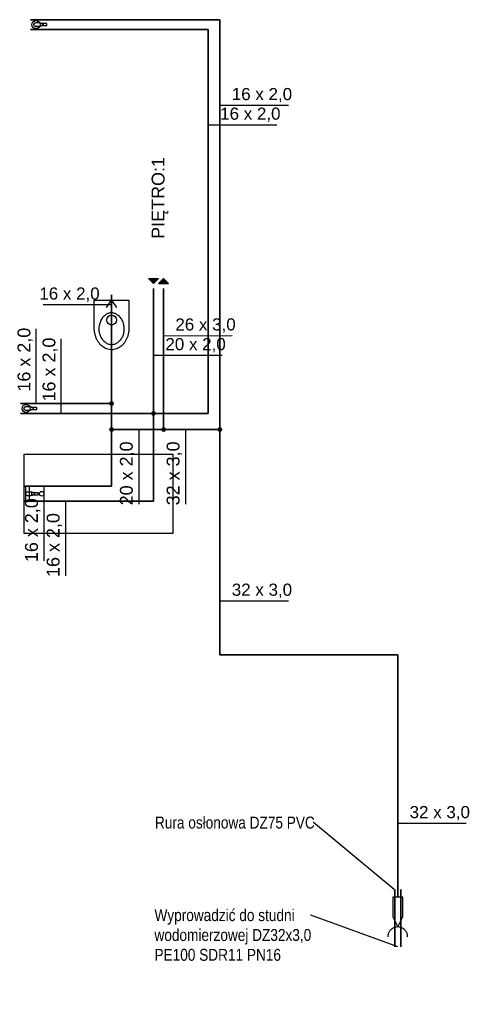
# Model space of a CAD drawing. Extents: x -69357 to 44456, y -75057 to 4617.
# Tile 7 of 23: x -63393 to -62942, y -72878 to -71886. Entities that reach past the tile are written whole.
import ezdxf
from ezdxf import colors
from ezdxf.entities.mleader import LeaderData, LeaderLine
from ezdxf.lldxf.tags import DXFTag
from ezdxf.math import Vec2, Vec3

# ---------------------------------------------------------------- set-up
doc = ezdxf.new("R2010")
doc.units = 0
for name, color, linetype, lineweight in [('IS_Ciepła_woda', 1, 'DASHDOT', 35), ('IS_dodatkowe', 1, 'Continuous', 35), ('IS_opisy', 7, 'Continuous', 15), ('IS_Zimna_woda', 5, 'SOLID', 35)]:
    doc.layers.add(name, color=color, linetype=linetype, lineweight=lineweight)
for name, color, linetype in [('IS_Grafika', 18, 'SOLID'), ('IS_Inne_Urzadzenia_Wodociag', 18, 'SOLID'), ('IS_Odbiorniki', 18, 'SOLID'), ('IS_Opisy_działek_Wodociag', 18, 'SOLID')]:
    doc.layers.add(name, color=color, linetype=linetype)
doc.styles.add('Opisowy', font='arial.ttf')
doc.styles.get("Standard").update_dxf_attribs({"font": 'arial.ttf'})
tags = doc.linetypes.add('DASHDOT', pattern=[20, 10, -5, 0, -5]).pattern_tags.tags
tags[10:11] = [DXFTag(74, 4), DXFTag(75, 0), DXFTag(340, '0'), DXFTag(46, 0.0), DXFTag(50, 0.0), DXFTag(44, 0.0), DXFTag(45, 0.0)]
tags[8:9] = [DXFTag(74, 4), DXFTag(75, 0), DXFTag(340, '0'), DXFTag(46, 0.0), DXFTag(50, 0.0), DXFTag(44, 0.0), DXFTag(45, 0.0)]
tags[6:7] = [DXFTag(74, 4), DXFTag(75, 0), DXFTag(340, '0'), DXFTag(46, 0.0), DXFTag(50, 0.0), DXFTag(44, 0.0), DXFTag(45, 0.0)]
tags[4:5] = [DXFTag(74, 4), DXFTag(75, 0), DXFTag(340, '0'), DXFTag(46, 0.0), DXFTag(50, 0.0), DXFTag(44, 0.0), DXFTag(45, 0.0)]
tags = doc.linetypes.add('SOLID', pattern=[10, 10, 0]).pattern_tags.tags
tags[6:7] = [DXFTag(74, 4), DXFTag(75, 0), DXFTag(340, '0'), DXFTag(46, 0.0), DXFTag(50, 0.0), DXFTag(44, 0.0), DXFTag(45, 0.0)]
tags[4:5] = [DXFTag(74, 4), DXFTag(75, 0), DXFTag(340, '0'), DXFTag(46, 0.0), DXFTag(50, 0.0), DXFTag(44, 0.0), DXFTag(45, 0.0)]

# ---------------------------------------------------------------- blocks, each defined once
blk = doc.blocks.new('_None')

msp = doc.modelspace()

# ---------------------------------------------------------------- hatches: boundary and pattern name
at = {"layer": 'IS_Grafika'}
for points in [[(-63252.58, -72146.7), (-63257.58, -72151.7), (-63262.58, -72146.7)], [(-63242.58, -72151.7), (-63247.58, -72146.7), (-63252.58, -72151.7)]]:
    msp.add_hatch(color=256, dxfattribs=at).paths.add_polyline_path(points)
h = msp.add_hatch(color=1, dxfattribs=at)
edge = h.paths.add_edge_path()
edge.add_arc((-63257.58, -72282.67), 2.4, 90, 450)
at = {"layer": 'IS_Odbiorniki'}
h = msp.add_hatch(color=5, dxfattribs=at)
edge = h.paths.add_edge_path()
edge.add_arc((-63190.66, -72298.94), 2.4, 90, 450)
at = {"layer": 'IS_Opisy_działek_Wodociag'}
h = msp.add_hatch(color=5, dxfattribs=at)
edge = h.paths.add_edge_path()
edge.add_arc((-63299.87, -72272.73), 2.4, 90, 450)
h = msp.add_hatch(color=5, dxfattribs=at)
edge = h.paths.add_edge_path()
edge.add_arc((-63299.87, -72298.94), 2.4, 90, 450)
h = msp.add_hatch(color=5, dxfattribs=at)
edge = h.paths.add_edge_path()
edge.add_arc((-63247.38, -72298.94), 2.4, 90, 450)

# ---------------------------------------------------------------- linework, layer by layer
at = {"layer": 'IS_Ciepła_woda'}
for p, q in [((-63202.36, -71895.67), (-63381.77, -71895.67)), ((-63202.36, -72282.67), (-63202.36, -71895.67)), ((-63257.58, -72156.7), (-63257.58, -72282.67)), ((-63391.77, -72282.67), (-63257.58, -72282.67)), ((-63257.58, -72282.67), (-63257.58, -72371.19)), ((-63257.58, -72282.67), (-63202.36, -72282.67)), ((-63257.58, -72371.19), (-63387.97, -72371.19))]:
    msp.add_line(p, q, dxfattribs=at)
at = {"layer": 'IS_dodatkowe'}
for p, q in [((-63014.3, -72762.6), (-63014.3, -72820.55)), ((-63008.3, -72762.6), (-63008.3, -72820.55))]:
    msp.add_line(p, q, dxfattribs=at)
at = {"layer": 'IS_Grafika'}
for p, q in [((-63257.58, -72151.7), (-63262.58, -72146.7)), ((-63262.58, -72146.7), (-63252.58, -72146.7)), ((-63252.58, -72146.7), (-63257.58, -72151.7)), ((-63247.58, -72146.7), (-63252.58, -72151.7)), ((-63252.58, -72146.7), (-63252.58, -72146.7)), ((-63242.58, -72151.7), (-63247.58, -72146.7)), ((-63252.58, -72151.7), (-63242.58, -72151.7)), ((-63242.58, -72151.7), (-63242.58, -72151.7))]:
    msp.add_line(p, q, dxfattribs=at)
at = {"layer": 'IS_Inne_Urzadzenia_Wodociag', "color": 5}
for p, q in [((-63006.3, -72770.41), (-63016.3, -72770.41)), ((-63016.3, -72770.41), (-63016.3, -72790.41)), ((-63006.3, -72790.41), (-63006.3, -72770.41)), ((-63006.3, -72770.41), (-63006.3, -72770.41)), ((-63016.3, -72790.41), (-63011.3, -72800.41)), ((-63011.3, -72800.41), (-63006.3, -72790.41))]:
    msp.add_line(p, q, dxfattribs=at)
for points in [[(-63011.3, -72800.41), (-63011.79, -72800.41), (-63012.77, -72800.48), (-63014.19, -72800.8), (-63015.52, -72801.31), (-63016.76, -72801.99), (-63017.88, -72802.84), (-63018.87, -72803.83), (-63019.71, -72804.95), (-63020.4, -72806.19), (-63020.91, -72807.52), (-63021.22, -72808.94), (-63021.3, -72809.92), (-63021.3, -72810.41)], [(-63001.3, -72810.41), (-63001.3, -72809.92), (-63001.37, -72808.94), (-63001.68, -72807.52), (-63002.19, -72806.19), (-63002.88, -72804.95), (-63003.72, -72803.83), (-63004.71, -72802.84), (-63005.83, -72801.99), (-63007.07, -72801.31), (-63008.41, -72800.8), (-63009.82, -72800.48), (-63010.8, -72800.41), (-63011.3, -72800.41)]]:
    msp.add_open_spline(points, degree=3, knots=[0, 0, 0, 0, 1.481711, 2.926863, 4.347651, 5.753333, 7.150901, 8.545924, 9.943491, 11.349173, 12.769962, 14.215114, 15.696825, 15.696825, 15.696825, 15.696825], dxfattribs=at)
at = {"layer": 'IS_Odbiorniki'}
for p, q in [((-63365.24, -71889.68), (-63371.96, -71889.68)), ((-63371.96, -71889.68), (-63371.96, -71891.67)), ((-63371.96, -71891.67), (-63365.24, -71891.67)), ((-63365.24, -71891.67), (-63365.24, -71889.68)), ((-63365.24, -71891.67), (-63365.24, -71891.67)), ((-63304.87, -72176.06), (-63299.87, -72168.56)), ((-63299.87, -72163.56), (-63299.87, -72168.56)), ((-63299.87, -72168.56), (-63294.87, -72176.06)), ((-63299.87, -72178.56), (-63299.87, -72176.06)), ((-63375.24, -72276.68), (-63381.96, -72276.68)), ((-63381.96, -72276.68), (-63381.96, -72278.67)), ((-63381.96, -72278.67), (-63375.24, -72278.67)), ((-63375.24, -72278.67), (-63375.24, -72276.68)), ((-63375.24, -72278.67), (-63375.24, -72278.67)), ((-63387.97, -72323.69), (-63237.97, -72323.69)), ((-63387.97, -72403.69), (-63387.97, -72323.69)), ((-63387.97, -72323.69), (-63387.97, -72323.69)), ((-63237.97, -72323.69), (-63237.97, -72403.69)), ((-63387.97, -72356.69), (-63387.97, -72355.69)), ((-63387.97, -72355.69), (-63386.47, -72355.69)), ((-63386.47, -72356.69), (-63387.97, -72356.69)), ((-63386.47, -72355.69), (-63386.47, -72356.69)), ((-63386.47, -72356.69), (-63386.47, -72356.69)), ((-63373.97, -72362.69), (-63380.47, -72362.69)), ((-63380.47, -72362.69), (-63380.47, -72364.69)), ((-63380.47, -72364.69), (-63373.97, -72364.69)), ((-63373.97, -72364.69), (-63373.97, -72362.69)), ((-63373.97, -72364.69), (-63373.97, -72364.69)), ((-63387.97, -72371.69), (-63387.97, -72370.69)), ((-63387.97, -72370.69), (-63386.47, -72370.69)), ((-63386.47, -72371.69), (-63387.97, -72371.69)), ((-63386.47, -72370.69), (-63386.47, -72371.69)), ((-63386.47, -72371.69), (-63386.47, -72371.69)), ((-63237.97, -72403.69), (-63387.97, -72403.69))]:
    msp.add_line(p, q, dxfattribs=at)
for centre, major_axis in [((-63376.09, -71890.7), (4.08, 0)), ((-63299.87, -72188.56), (5.01, 0)), ((-63386.09, -72277.7), (4.08, 0)), ((-63370.32, -72363.69), (0, 2.35))]:
    msp.add_ellipse(centre, major_axis=major_axis, ratio=1, dxfattribs=at)
for points, knots in [([(-63378.15, -71890.68), (-63378.15, -71890.59), (-63378.14, -71890.4), (-63378.06, -71890.14), (-63377.95, -71889.88), (-63377.8, -71889.64), (-63377.61, -71889.41), (-63377.4, -71889.21), (-63377.17, -71889.03), (-63376.92, -71888.89), (-63376.65, -71888.78), (-63376.37, -71888.71), (-63376.18, -71888.69), (-63376.09, -71888.69)], [0, 0, 0, 0, 0.271425, 0.546649, 0.827367, 1.113556, 1.404027, 1.696914, 1.990094, 2.281571, 2.569879, 2.854507, 3.136391, 3.136391, 3.136391, 3.136391]), ([(-63376.09, -71892.66), (-63376.18, -71892.66), (-63376.37, -71892.65), (-63376.65, -71892.58), (-63376.92, -71892.47), (-63377.17, -71892.32), (-63377.4, -71892.15), (-63377.61, -71891.94), (-63377.8, -71891.72), (-63377.95, -71891.47), (-63378.06, -71891.22), (-63378.14, -71890.95), (-63378.15, -71890.77), (-63378.15, -71890.68)], [0, 0, 0, 0, 0.281885, 0.566513, 0.85482, 1.146298, 1.439477, 1.732365, 2.022836, 2.309024, 2.589742, 2.864967, 3.136391, 3.136391, 3.136391, 3.136391]), ([(-63376.09, -71888.69), (-63376.04, -71888.69), (-63375.95, -71888.69), (-63375.8, -71888.69), (-63375.65, -71888.69), (-63375.5, -71888.69), (-63375.33, -71888.69), (-63375.15, -71888.69), (-63374.96, -71888.69), (-63374.76, -71888.69), (-63374.53, -71888.69), (-63374.28, -71888.69), (-63374.11, -71888.69), (-63374.02, -71888.69)], [0, 0, 0, 0, 0.141211, 0.28475, 0.432944, 0.58812, 0.752608, 0.928734, 1.118825, 1.325211, 1.550217, 1.796173, 2.065404, 2.065404, 2.065404, 2.065404]), ([(-63374.02, -71888.69), (-63373.79, -71888.69), (-63373.32, -71888.71), (-63372.63, -71888.77), (-63371.97, -71888.88), (-63371.34, -71889.03), (-63370.76, -71889.2), (-63370.23, -71889.4), (-63369.77, -71889.62), (-63369.39, -71889.86), (-63369.1, -71890.12), (-63368.91, -71890.38), (-63368.86, -71890.58), (-63368.86, -71890.68)], [0, 0, 0, 0, 0.702582, 1.396527, 2.072634, 2.721358, 3.333079, 3.898418, 4.408712, 4.856877, 5.2392, 5.559355, 5.836677, 5.836677, 5.836677, 5.836677]), ([(-63368.86, -71890.68), (-63368.86, -71890.77), (-63368.91, -71890.97), (-63369.1, -71891.24), (-63369.39, -71891.49), (-63369.77, -71891.73), (-63370.23, -71891.95), (-63370.76, -71892.15), (-63371.34, -71892.33), (-63371.97, -71892.47), (-63372.63, -71892.58), (-63373.32, -71892.65), (-63373.79, -71892.66), (-63374.02, -71892.66)], [0, 0, 0, 0, 0.277322, 0.597477, 0.9798, 1.427965, 1.938259, 2.503598, 3.115319, 3.764043, 4.44015, 5.134095, 5.836677, 5.836677, 5.836677, 5.836677]), ([(-63374.02, -71892.66), (-63374.07, -71892.66), (-63374.16, -71892.66), (-63374.31, -71892.66), (-63374.46, -71892.66), (-63374.61, -71892.66), (-63374.78, -71892.66), (-63374.96, -71892.66), (-63375.15, -71892.66), (-63375.35, -71892.66), (-63375.58, -71892.66), (-63375.83, -71892.66), (-63376, -71892.66), (-63376.09, -71892.66)], [0, 0, 0, 0, 0.141211, 0.28475, 0.432944, 0.58812, 0.752608, 0.928734, 1.118825, 1.325211, 1.550217, 1.796173, 2.065404, 2.065404, 2.065404, 2.065404]), ([(-63317.37, -72196.56), (-63317.37, -72196.55), (-63317.37, -72196.49), (-63317.37, -72196.31), (-63317.37, -72195.86), (-63317.37, -72195.04), (-63317.37, -72193.72), (-63317.37, -72191.76), (-63317.37, -72189.05), (-63317.37, -72185.45), (-63317.37, -72180.84), (-63317.37, -72175.1), (-63317.37, -72170.88), (-63317.37, -72168.56)], [0, 0, 0, 0, 0.021037, 0.168295, 0.567994, 1.346356, 2.629602, 4.543952, 7.215627, 10.770849, 15.335838, 21.036814, 28, 28, 28, 28]), ([(-63317.37, -72168.56), (-63315.95, -72168.56), (-63313.31, -72168.56), (-63309.62, -72168.56), (-63306.42, -72168.56), (-63303.58, -72168.56), (-63300.96, -72168.56), (-63298.42, -72168.56), (-63295.82, -72168.56), (-63293.03, -72168.56), (-63289.91, -72168.56), (-63286.32, -72168.56), (-63283.75, -72168.56), (-63282.37, -72168.56)], [0, 0, 0, 0, 4.274981, 7.918858, 11.069121, 13.863261, 16.438768, 18.933133, 21.483847, 24.2284, 27.304282, 30.848986, 35, 35, 35, 35]), ([(-63282.37, -72168.56), (-63282.37, -72170.8), (-63282.37, -72174.83), (-63282.37, -72180.23), (-63282.37, -72184.42), (-63282.37, -72187.58), (-63282.37, -72189.9), (-63282.37, -72191.58), (-63282.37, -72192.78), (-63282.37, -72193.71), (-63282.37, -72194.56), (-63282.37, -72195.49), (-63282.37, -72196.17), (-63282.37, -72196.56)], [0, 0, 0, 0, 6.737791, 12.075883, 16.201352, 19.301277, 21.562735, 23.172802, 24.318557, 25.187077, 25.96544, 26.840721, 28, 28, 28, 28]), ([(-63312.37, -72198.06), (-63312.37, -72197.17), (-63312.28, -72195.45), (-63311.86, -72192.96), (-63311.2, -72190.65), (-63310.31, -72188.54), (-63309.23, -72186.66), (-63307.96, -72185.01), (-63306.55, -72183.62), (-63305.01, -72182.51), (-63303.37, -72181.68), (-63301.64, -72181.17), (-63300.46, -72181.06), (-63299.87, -72181.06)], [0, 0, 0, 0, 2.653831, 5.171757, 7.564384, 9.840362, 12.007145, 14.072009, 16.043366, 17.932381, 19.754842, 21.533085, 23.297545, 23.297545, 23.297545, 23.297545]), ([(-63299.87, -72181.06), (-63299.28, -72181.06), (-63298.09, -72181.18), (-63296.37, -72181.72), (-63294.73, -72182.59), (-63293.19, -72183.75), (-63291.78, -72185.18), (-63290.52, -72186.86), (-63289.43, -72188.76), (-63288.55, -72190.86), (-63287.88, -72193.13), (-63287.46, -72195.55), (-63287.37, -72197.21), (-63287.37, -72198.06)], [0, 0, 0, 0, 1.765585, 3.552282, 5.393148, 7.308851, 9.310391, 11.402137, 13.584538, 15.856368, 18.216537, 20.665584, 23.206893, 23.206893, 23.206893, 23.206893]), ([(-63299.87, -72218.56), (-63300.69, -72218.56), (-63302.33, -72218.4), (-63304.72, -72217.71), (-63307.02, -72216.61), (-63309.17, -72215.13), (-63311.15, -72213.3), (-63312.92, -72211.14), (-63314.45, -72208.69), (-63315.71, -72205.97), (-63316.65, -72203.02), (-63317.24, -72199.85), (-63317.37, -72197.67), (-63317.37, -72196.56)], [0, 0, 0, 0, 2.447033, 4.91566, 7.439138, 10.03873, 12.726732, 15.509667, 18.391215, 21.374736, 24.4654, 27.671942, 31.008057, 31.008057, 31.008057, 31.008057]), ([(-63299.87, -72213.56), (-63300.46, -72213.56), (-63301.65, -72213.43), (-63303.37, -72212.9), (-63305.01, -72212.06), (-63306.54, -72210.94), (-63307.95, -72209.58), (-63309.21, -72208.01), (-63310.3, -72206.26), (-63311.19, -72204.36), (-63311.85, -72202.33), (-63312.27, -72200.22), (-63312.37, -72198.78), (-63312.37, -72198.06)], [0, 0, 0, 0, 1.765469, 3.549847, 5.38091, 7.271903, 9.22522, 11.236067, 13.295584, 15.393445, 17.520097, 19.668832, 21.837822, 21.837822, 21.837822, 21.837822]), ([(-63282.37, -72196.56), (-63282.37, -72197.71), (-63282.5, -72199.95), (-63283.09, -72203.19), (-63284.03, -72206.18), (-63285.28, -72208.91), (-63286.82, -72211.34), (-63288.59, -72213.47), (-63290.57, -72215.26), (-63292.73, -72216.7), (-63295.02, -72217.75), (-63297.42, -72218.41), (-63299.06, -72218.56), (-63299.87, -72218.56)], [0, 0, 0, 0, 3.448607, 6.723853, 9.846743, 12.834356, 15.70064, 18.457582, 21.116743, 23.691147, 26.19745, 28.658257, 31.104254, 31.104254, 31.104254, 31.104254]), ([(-63287.37, -72198.06), (-63287.37, -72198.78), (-63287.47, -72200.22), (-63287.89, -72202.33), (-63288.56, -72204.36), (-63289.44, -72206.26), (-63290.53, -72208.01), (-63291.79, -72209.58), (-63293.2, -72210.94), (-63294.73, -72212.06), (-63296.37, -72212.9), (-63298.1, -72213.43), (-63299.28, -72213.56), (-63299.87, -72213.56)], [0, 0, 0, 0, 2.16899, 4.317725, 6.444376, 8.542237, 10.601755, 12.612602, 14.565919, 16.456912, 18.287975, 20.072352, 21.837822, 21.837822, 21.837822, 21.837822]), ([(-63388.15, -72277.68), (-63388.15, -72277.59), (-63388.14, -72277.4), (-63388.06, -72277.14), (-63387.95, -72276.88), (-63387.8, -72276.64), (-63387.61, -72276.41), (-63387.4, -72276.21), (-63387.17, -72276.03), (-63386.92, -72275.89), (-63386.65, -72275.78), (-63386.37, -72275.71), (-63386.18, -72275.69), (-63386.09, -72275.69)], [0, 0, 0, 0, 0.271425, 0.546649, 0.827367, 1.113556, 1.404027, 1.696914, 1.990094, 2.281571, 2.569879, 2.854507, 3.136391, 3.136391, 3.136391, 3.136391]), ([(-63386.09, -72279.66), (-63386.18, -72279.66), (-63386.37, -72279.65), (-63386.65, -72279.58), (-63386.92, -72279.47), (-63387.17, -72279.32), (-63387.4, -72279.15), (-63387.61, -72278.94), (-63387.8, -72278.72), (-63387.95, -72278.47), (-63388.06, -72278.22), (-63388.14, -72277.95), (-63388.15, -72277.77), (-63388.15, -72277.68)], [0, 0, 0, 0, 0.281885, 0.566513, 0.85482, 1.146298, 1.439477, 1.732365, 2.022836, 2.309024, 2.589742, 2.864967, 3.136391, 3.136391, 3.136391, 3.136391]), ([(-63386.09, -72275.69), (-63386.04, -72275.69), (-63385.95, -72275.69), (-63385.8, -72275.69), (-63385.65, -72275.69), (-63385.5, -72275.69), (-63385.33, -72275.69), (-63385.15, -72275.69), (-63384.96, -72275.69), (-63384.76, -72275.69), (-63384.53, -72275.69), (-63384.28, -72275.69), (-63384.11, -72275.69), (-63384.02, -72275.69)], [0, 0, 0, 0, 0.141211, 0.28475, 0.432944, 0.58812, 0.752608, 0.928734, 1.118825, 1.325211, 1.550217, 1.796173, 2.065404, 2.065404, 2.065404, 2.065404]), ([(-63384.02, -72275.69), (-63383.79, -72275.69), (-63383.32, -72275.71), (-63382.63, -72275.77), (-63381.97, -72275.88), (-63381.34, -72276.03), (-63380.76, -72276.2), (-63380.23, -72276.4), (-63379.77, -72276.62), (-63379.39, -72276.86), (-63379.1, -72277.12), (-63378.91, -72277.38), (-63378.86, -72277.58), (-63378.86, -72277.68)], [0, 0, 0, 0, 0.702582, 1.396527, 2.072634, 2.721358, 3.333079, 3.898418, 4.408712, 4.856877, 5.2392, 5.559355, 5.836677, 5.836677, 5.836677, 5.836677]), ([(-63378.86, -72277.68), (-63378.86, -72277.77), (-63378.91, -72277.97), (-63379.1, -72278.24), (-63379.39, -72278.49), (-63379.77, -72278.73), (-63380.23, -72278.95), (-63380.76, -72279.15), (-63381.34, -72279.33), (-63381.97, -72279.47), (-63382.63, -72279.58), (-63383.32, -72279.65), (-63383.79, -72279.66), (-63384.02, -72279.66)], [0, 0, 0, 0, 0.277322, 0.597477, 0.9798, 1.427965, 1.938259, 2.503598, 3.115319, 3.764043, 4.44015, 5.134095, 5.836677, 5.836677, 5.836677, 5.836677]), ([(-63384.02, -72279.66), (-63384.07, -72279.66), (-63384.16, -72279.66), (-63384.31, -72279.66), (-63384.46, -72279.66), (-63384.61, -72279.66), (-63384.78, -72279.66), (-63384.96, -72279.66), (-63385.15, -72279.66), (-63385.35, -72279.66), (-63385.58, -72279.66), (-63385.83, -72279.66), (-63386, -72279.66), (-63386.09, -72279.66)], [0, 0, 0, 0, 0.141211, 0.28475, 0.432944, 0.58812, 0.752608, 0.928734, 1.118825, 1.325211, 1.550217, 1.796173, 2.065404, 2.065404, 2.065404, 2.065404]), ([(-63386.47, -72371.69), (-63386.47, -72371.33), (-63386.47, -72370.53), (-63386.47, -72369.24), (-63386.47, -72367.78), (-63386.47, -72366.19), (-63386.47, -72364.53), (-63386.47, -72362.85), (-63386.47, -72361.19), (-63386.47, -72359.6), (-63386.47, -72358.14), (-63386.47, -72356.85), (-63386.47, -72356.05), (-63386.47, -72355.69)], [0, 0, 0, 0, 1.082645, 2.38843, 3.867769, 5.471074, 7.14876, 8.85124, 10.528926, 12.132231, 13.61157, 14.917355, 16, 16, 16, 16]), ([(-63386.47, -72355.69), (-63386.46, -72355.69), (-63386.45, -72355.69), (-63386.41, -72355.69), (-63386.35, -72355.69), (-63386.26, -72355.69), (-63386.15, -72355.69), (-63386.01, -72355.69), (-63385.85, -72355.69), (-63385.67, -72355.69), (-63385.46, -72355.69), (-63385.22, -72355.69), (-63385.06, -72355.69), (-63384.97, -72355.69)], [0, 0, 0, 0, 0.012397, 0.049587, 0.11157, 0.198347, 0.309917, 0.446281, 0.607438, 0.793388, 1.004132, 1.239669, 1.5, 1.5, 1.5, 1.5]), ([(-63384.97, -72355.69), (-63384.84, -72355.69), (-63384.6, -72355.7), (-63384.26, -72355.73), (-63383.96, -72355.8), (-63383.71, -72355.9), (-63383.49, -72356.04), (-63383.32, -72356.21), (-63383.18, -72356.43), (-63383.08, -72356.68), (-63383.01, -72356.98), (-63382.98, -72357.32), (-63382.97, -72357.56), (-63382.97, -72357.69)], [0, 0, 0, 0, 0.384885, 0.724568, 1.024891, 1.293879, 1.542296, 1.783488, 2.031905, 2.300893, 2.601217, 2.940899, 3.325784, 3.325784, 3.325784, 3.325784]), ([(-63382.97, -72357.69), (-63382.97, -72357.99), (-63382.97, -72358.62), (-63382.97, -72359.62), (-63382.97, -72360.71), (-63382.97, -72361.88), (-63382.97, -72363.08), (-63382.97, -72364.3), (-63382.97, -72365.5), (-63382.97, -72366.67), (-63382.97, -72367.76), (-63382.97, -72368.76), (-63382.97, -72369.39), (-63382.97, -72369.69)], [0, 0, 0, 0, 0.888054, 1.897821, 3.002254, 4.174305, 5.386927, 6.613073, 7.825695, 8.997746, 10.102179, 11.111946, 12, 12, 12, 12]), ([(-63386.47, -72363.69), (-63386.47, -72363.6), (-63386.45, -72363.42), (-63386.38, -72363.15), (-63386.27, -72362.89), (-63386.12, -72362.64), (-63385.95, -72362.42), (-63385.74, -72362.21), (-63385.52, -72362.03), (-63385.27, -72361.89), (-63385.01, -72361.78), (-63384.74, -72361.71), (-63384.56, -72361.69), (-63384.47, -72361.69)], [0, 0, 0, 0, 0.273037, 0.549292, 0.830058, 1.115075, 1.403036, 1.692041, 1.980001, 2.265018, 2.545785, 2.82204, 3.095076, 3.095076, 3.095076, 3.095076]), ([(-63384.47, -72365.69), (-63384.56, -72365.69), (-63384.74, -72365.67), (-63385.01, -72365.6), (-63385.27, -72365.49), (-63385.52, -72365.35), (-63385.74, -72365.17), (-63385.95, -72364.96), (-63386.12, -72364.74), (-63386.27, -72364.49), (-63386.38, -72364.23), (-63386.45, -72363.96), (-63386.47, -72363.78), (-63386.47, -72363.69)], [0, 0, 0, 0, 0.273037, 0.549292, 0.830058, 1.115075, 1.403036, 1.692041, 1.980001, 2.265018, 2.545785, 2.82204, 3.095076, 3.095076, 3.095076, 3.095076]), ([(-63384.47, -72361.69), (-63384.42, -72361.69), (-63384.33, -72361.69), (-63384.19, -72361.69), (-63384.05, -72361.69), (-63383.9, -72361.69), (-63383.74, -72361.69), (-63383.57, -72361.69), (-63383.38, -72361.69), (-63383.18, -72361.69), (-63382.96, -72361.69), (-63382.72, -72361.69), (-63382.56, -72361.69), (-63382.47, -72361.69)], [0, 0, 0, 0, 0.136739, 0.275733, 0.419234, 0.569497, 0.728775, 0.899324, 1.083396, 1.283246, 1.501127, 1.739294, 2, 2, 2, 2]), ([(-63382.47, -72365.69), (-63382.52, -72365.69), (-63382.62, -72365.69), (-63382.79, -72365.69), (-63382.97, -72365.69), (-63383.17, -72365.69), (-63383.37, -72365.69), (-63383.57, -72365.69), (-63383.77, -72365.69), (-63383.96, -72365.69), (-63384.15, -72365.69), (-63384.31, -72365.69), (-63384.42, -72365.69), (-63384.47, -72365.69)], [0, 0, 0, 0, 0.148009, 0.316304, 0.500376, 0.695718, 0.897821, 1.102179, 1.304282, 1.499624, 1.683696, 1.851991, 2, 2, 2, 2]), ([(-63382.47, -72361.69), (-63382.24, -72361.69), (-63381.79, -72361.71), (-63381.13, -72361.78), (-63380.48, -72361.88), (-63379.87, -72362.03), (-63379.31, -72362.2), (-63378.8, -72362.41), (-63378.35, -72362.63), (-63377.99, -72362.87), (-63377.71, -72363.13), (-63377.52, -72363.4), (-63377.47, -72363.6), (-63377.47, -72363.69)], [0, 0, 0, 0, 0.680365, 1.352598, 2.007974, 2.637404, 3.231713, 3.781963, 4.279934, 4.718988, 5.095816, 5.41425, 5.692788, 5.692788, 5.692788, 5.692788]), ([(-63377.47, -72363.69), (-63377.47, -72363.78), (-63377.52, -72363.98), (-63377.71, -72364.25), (-63377.99, -72364.51), (-63378.35, -72364.75), (-63378.8, -72364.97), (-63379.31, -72365.18), (-63379.87, -72365.35), (-63380.48, -72365.5), (-63381.13, -72365.6), (-63381.79, -72365.67), (-63382.24, -72365.69), (-63382.47, -72365.69)], [0, 0, 0, 0, 0.278538, 0.596972, 0.9738, 1.412854, 1.910826, 2.461075, 3.055384, 3.684814, 4.34019, 5.012423, 5.692788, 5.692788, 5.692788, 5.692788]), ([(-63384.97, -72371.69), (-63385.06, -72371.69), (-63385.22, -72371.69), (-63385.46, -72371.69), (-63385.67, -72371.69), (-63385.85, -72371.69), (-63386.01, -72371.69), (-63386.15, -72371.69), (-63386.26, -72371.69), (-63386.35, -72371.69), (-63386.41, -72371.69), (-63386.45, -72371.69), (-63386.46, -72371.69), (-63386.47, -72371.69)], [0, 0, 0, 0, 0.260331, 0.495868, 0.706612, 0.892562, 1.053719, 1.190083, 1.301653, 1.38843, 1.450413, 1.487603, 1.5, 1.5, 1.5, 1.5]), ([(-63382.97, -72369.69), (-63382.97, -72369.78), (-63382.98, -72369.96), (-63383.02, -72370.23), (-63383.09, -72370.49), (-63383.19, -72370.74), (-63383.32, -72370.96), (-63383.49, -72371.17), (-63383.7, -72371.35), (-63383.96, -72371.5), (-63384.26, -72371.61), (-63384.6, -72371.68), (-63384.84, -72371.69), (-63384.97, -72371.69)], [0, 0, 0, 0, 0.272276, 0.542692, 0.810227, 1.07504, 1.338798, 1.604973, 1.87895, 2.16785, 2.480019, 2.824368, 3.209791, 3.209791, 3.209791, 3.209791])]:
    msp.add_open_spline(points, degree=3, knots=knots, dxfattribs=at)
at = {"layer": 'IS_Opisy_działek_Wodociag'}
for p, q in [((-63190.66, -71972), (-63121.51, -71972)), ((-63202.36, -71991.73), (-63133.21, -71991.73)), ((-63299.87, -72173.08), (-63369.02, -72173.08)), ((-63375.75, -72272.73), (-63375.75, -72197.58)), ((-63350.54, -72282.67), (-63350.54, -72207.52)), ((-63247.51, -72204.32), (-63178.36, -72204.22)), ((-63257.58, -72224.1), (-63188.43, -72224.1)), ((-63272.51, -72298.94), (-63272.51, -72374.09)), ((-63225.36, -72298.94), (-63225.36, -72374.09)), ((-63368.19, -72356.19), (-63368.19, -72431.34)), ((-63346.34, -72371.19), (-63346.34, -72446.34)), ((-63190.66, -72471.68), (-63121.51, -72471.68)), ((-63011.3, -72695.93), (-62942.15, -72695.93))]:
    msp.add_line(p, q, dxfattribs=at)
at = {"layer": 'IS_Zimna_woda'}
for p, q in [((-63190.66, -71885.73), (-63381.77, -71885.73)), ((-63190.66, -72298.94), (-63190.66, -71885.73)), ((-63247.38, -72298.94), (-63247.58, -72156.7)), ((-63299.87, -72272.73), (-63299.87, -72163.06)), ((-63391.77, -72272.73), (-63299.87, -72272.73)), ((-63299.87, -72298.94), (-63299.87, -72272.73)), ((-63299.87, -72356.19), (-63299.87, -72298.94)), ((-63247.38, -72298.94), (-63299.87, -72298.94)), ((-63190.66, -72298.94), (-63247.38, -72298.94)), ((-63190.66, -72525.98), (-63190.66, -72298.94)), ((-63387.97, -72356.19), (-63299.87, -72356.19)), ((-63011.3, -72525.98), (-63190.66, -72525.98)), ((-63011.3, -72770.41), (-63011.3, -72525.98))]:
    msp.add_line(p, q, dxfattribs=at)

# ---------------------------------------------------------------- texts
at = {"layer": 'IS_Grafika', "insert": (-63242.58, -72106.7), "char_height": 12.96, "attachment_point": 7, "rotation": 90}
msp.add_mtext('\\fArial|b0|i0;PIĘTRO:1', dxfattribs=at)
at = {"layer": 'IS_Opisy_działek_Wodociag', "char_height": 12.24}
for s, insert, attachment_point in [('\\fArial|b0|i0;16 x 2,0', (-63178.66, -71969.12), 7), ('\\fArial|b0|i0;16 x 2,0', (-63190.36, -71988.85), 7), ('\\fArial|b0|i0;16 x 2,0', (-63311.87, -72170.2), 9), ('\\fArial|b0|i0;20 x 2,0', (-63245.58, -72221.22), 7), ('\\fArial|b0|i0;32 x 3,0', (-63178.66, -72468.8), 7), ('\\fArial|b0|i0;32 x 3,0', (-62999.3, -72693.05), 7)]:
    msp.add_mtext(s, dxfattribs=dict(at, insert=insert, attachment_point=attachment_point))
at = {"layer": 'IS_Opisy_działek_Wodociag'}
for s, insert, char_height, attachment_point, rotation in [('\\fArial|b0|i0;26 x 3,0', (-63235.51, -72201.42), 12.24, 7, 0.1), ('\\fArial|b0|i0;16 x 2,0', (-63379.35, -72260.73), 12.96, 7, 90), ('\\fArial|b0|i0;16 x 2,0', (-63354.14, -72270.67), 12.96, 7, 90), ('\\fArial|b0|i0;20 x 2,0', (-63276.11, -72310.94), 12.96, 9, 90), ('\\fArial|b0|i0;32 x 3,0', (-63228.96, -72310.94), 12.96, 9, 90), ('\\fArial|b0|i0;16 x 2,0', (-63371.79, -72368.19), 12.96, 9, 90), ('\\fArial|b0|i0;16 x 2,0', (-63349.94, -72383.19), 12.96, 9, 90)]:
    msp.add_mtext(s, dxfattribs=dict(at, insert=insert, char_height=char_height, attachment_point=attachment_point, rotation=rotation))

# ---------------------------------------------------------------- leaders
at = {"layer": 'IS_opisy', "lineweight": 25}
ml = msp.add_multileader_mtext('Standard', dxfattribs=at)
ml.set_content('{\\fArial Narrow|b0|i0|c238|p34;Rura osłonowa DZ75 PVC}', color=256, style='Opisowy')
ml.set_leader_properties()
ml.set_arrow_properties(name='NONE')
ml.build(insert=Vec2(0, 0))
ml.multileader.update_dxf_attribs({"dogleg_length": 0.1, "arrow_head_size": 0.615})
ctx = ml.context
ctx.base_point, ctx.char_height, ctx.arrow_head_size, ctx.landing_gap_size, ctx.plane_origin = Vec3(-63256.2, -72695.3), 12, 0.615, 0.0615, Vec3(-62818.08, -73018.58)
notes = []
notes.append((ctx, [(1, (1, 1, 0), (-63096.4, -72695.3), (-1, 0), 0.1, [(0, [(-63014.83, -72762.6)], 0, [])])]))
ctx.mtext.insert, ctx.mtext.width, ctx.mtext.flow_direction = Vec3(-63256.13, -72689.2), 159.5875, 5
ml = msp.add_multileader_mtext('Standard', dxfattribs=at)
ml.set_content('{\\fArial Narrow|b0|i0|c238|p34;Wyprowadzić do studni wodomierzowej DZ32x3,0 PE100 SDR11 PN16 }', color=256, style='Opisowy')
ml.set_leader_properties()
ml.set_arrow_properties(name='NONE')
ml.build(insert=Vec2(0, 0))
ml.multileader.update_dxf_attribs({"dogleg_length": 0.1, "arrow_head_size": 0.615})
ctx = ml.context
ctx.base_point, ctx.char_height, ctx.arrow_head_size, ctx.landing_gap_size, ctx.plane_origin = Vec3(-63256.68, -72788.64), 12, 0.615, 0.0615, Vec3(-62814.55, -73076.52)
notes.append((ctx, [(1, (1, 1, 0), (-63099.01, -72788.64), (-1, 0), 0.1, [(0, [(-63011.3, -72820.55)], 0, [])])]))
ctx.mtext.insert, ctx.mtext.width, ctx.mtext.flow_direction = Vec3(-63256.62, -72782.54), 159.5875, 5
for ctx, leaders in notes:
    for number, flags, end, landing, length, lines in leaders:
        leader = LeaderData()
        leader.index, (leader.has_last_leader_line, leader.has_dogleg_vector, leader.attachment_direction) = number, flags
        leader.last_leader_point, leader.dogleg_vector, leader.dogleg_length = Vec3(end), Vec3(landing), length
        for number, points, colour, breaks in lines:
            line = LeaderLine()
            line.index, line.vertices, line.color, line.breaks = number, Vec3.list(points), colors.encode_raw_color(colour), breaks
            leader.lines.append(line)
        ctx.leaders.append(leader)

doc.saveas('drawing.dxf')
